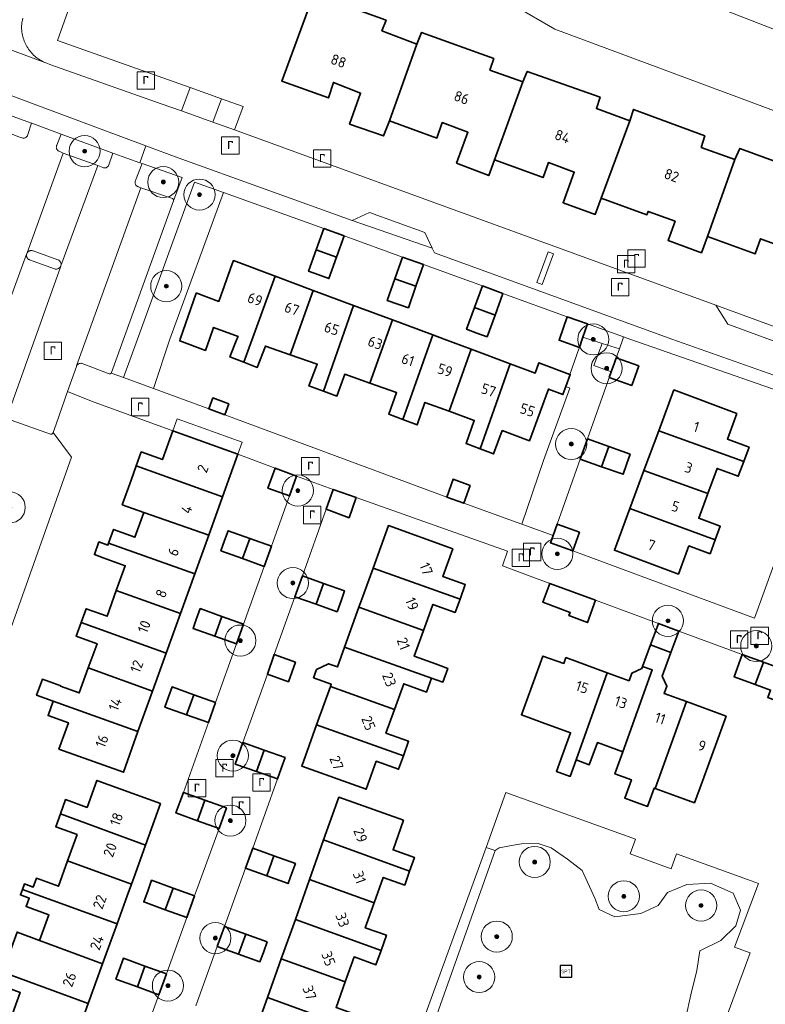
# Model space of a CAD drawing. Extents: x 154222 to 160093, y 456746 to 462495.
# Tile 236 of 256: x 158787 to 158883, y 461165 to 461291. Entities that reach past the tile are written whole.
import ezdxf
from ezdxf.enums import TextEntityAlignment as Align

# ---------------------------------------------------------------- set-up
doc = ezdxf.new("R2010")
doc.units = 0
doc.header["$LTSCALE"] = 0.75
doc.layers.get('0').update_dxf_attribs({"linetype": 'CONTINUOUS'})
for name, color, linetype, lineweight in [('B-XX-GR-BEPLANTING_CULTUUR_BODEMBEDEKKER-GV', 252, 'CONTINUOUS', 18), ('B-XX-GR-BEPLANTING_CULTUUR_BOSPLANTSOEN-GV', 252, 'CONTINUOUS', 18), ('B-XX-GR-BEPLANTING_CULTUUR_HEESTERS-GV', 252, 'CONTINUOUS', 18), ('B-XX-GR-BEPLANTING_CULTUUR_ROOS-GV', 252, 'CONTINUOUS', 18), ('B-XX-GR-BOOM-S', 252, 'CONTINUOUS', 25), ('B-XX-GR-HAAG-GV', 252, 'CONTINUOUS', 13), ('B-XX-IE-MEUBILAIR_WEGMEUBILAIR-S', 252, 'CONTINUOUS', 25), ('B-XX-OG-BEBOUWING-GV', 6, 'CONTINUOUS', 35), ('B-XX-OG-BEBOUWING-T18', 1, 'CONTINUOUS', 18), ('B-XX-OG-TERREIN_CULTUURSCHEIDING-GV', 252, 'CONTINUOUS', 18), ('B-XX-OG-TERREIN_ERF-GV', 252, 'CONTINUOUS', 18), ('B-XX-RI-GWA_RIOOLPUT-S', 252, 'CONTINUOUS', 25), ('B-XX-VH-VERHARDING_BETONSTRAATSTEEN-GV', 252, 'CONTINUOUS', 18), ('B-XX-VH-VERHARDING_STRAATBAKSTEEN-GV', 252, 'CONTINUOUS', 18), ('B-XX-VH-VERHARDING_TEGEL-GV', 252, 'CONTINUOUS', 18)]:
    doc.layers.add(name, color=color, linetype=linetype, lineweight=lineweight)
doc.styles.add('NLCS-ISO', font='NLCS-ISO.ttf')
doc.styles.add('NLCS-ISO-M-T18', font='NLCS-ISO.ttf', dxfattribs={"height": 1.8})

# ---------------------------------------------------------------- blocks, each defined once
blk = doc.blocks.new('SRI-PUT_INSPECTIEPUT_RIOOLPUT-SO')
at = {"color": 0, "linetype": 'ByBlock', "lineweight": 18}
blk.add_lwpolyline([(-1.12, -1.12), (1.12, -1.12), (1.12, 1.12), (-1.12, 1.12)], close=True, dxfattribs=at)
at = {"color": 0, "linetype": 'ByBlock', "lineweight": 18, "style": 'NLCS-ISO'}
blk.add_text('r', height=1.5, dxfattribs=at).set_placement((0, 0.28), align=Align.MIDDLE_CENTER)
blk = doc.blocks.new('SIE-WEG_SPEELTOESTEL-SO')
at = {"flags": 128}
blk.add_lwpolyline([(-0.75, -0.75), (0.75, -0.75), (0.75, 0.75), (-0.75, 0.75)], close=True, dxfattribs=at)
at = {"style": 'NLCS-ISO'}
blk.add_text('SPT', height=0.45, dxfattribs=at).set_placement((0, 0), align=Align.MIDDLE_CENTER)
blk = doc.blocks.new('SGR-BOOM_01-SO')
at = {"linetype": 'ByBlock', "lineweight": 18}
h = blk.add_hatch(color=0, dxfattribs=at)
h.dxf.hatch_style = 1
edge = h.paths.add_edge_path()
edge.add_arc((0, 0), 0.25, 0, 360)
at = {"color": 0, "linetype": 'ByBlock', "lineweight": 18}
for radius in [2, 0.25]:
    blk.add_circle((0, 0), radius, dxfattribs=at)

msp = doc.modelspace()

# ---------------------------------------------------------------- linework, layer by layer
at = {"layer": 'B-XX-GR-BEPLANTING_CULTUUR_BODEMBEDEKKER-GV'}
for points in [[(158839.171, 461263.696), (158832.064, 461266.303), (158829.823, 461265.252), (158840.105, 461261.691)], [(158886.518, 461250.739), (158876.586, 461254.359), (158878.126, 461251.92), (158883.969, 461249.772)]]:
    msp.add_lwpolyline(points, close=True, dxfattribs=at)
at = {"layer": 'B-XX-GR-BEPLANTING_CULTUUR_BOSPLANTSOEN-GV'}
for points in [[(159108.794, 461210.039), (159103.402, 461215.606), (159050.954, 461232.076), (159000, 461252.734), (158920.846, 461283.67), (158861.594, 461306.378), (158856.756, 461309.333), (158851.31, 461314.341), (158828.127, 461344.467), (158792.298, 461383.121), (158782.9, 461399.167), (158776.904, 461390.27), (158826.386, 461335.159), (158837.887, 461320.488), (158848.481, 461306.119), (158851.808, 461303.343), (158857.13, 461300.329), (158895.341, 461285.451), (158935.305, 461270.877), (159000, 461245.034), (159028.24, 461233.668), (159085.216, 461213.418), (159101.217, 461206.793), (159105.167, 461202.959)], [(159085.997, 460912.437), (159086.795, 460938.936), (159088.881, 460953.949), (159093.19, 460968.083), (159094.021, 461000), (159094.967, 461036.293), (159098.32, 461097.672), (159105.509, 461168.318), (159106.996, 461193.392), (159105.167, 461202.959), (159101.217, 461206.793), (159085.216, 461213.418), (159028.24, 461233.668), (159000, 461245.034), (158935.305, 461270.877), (158895.341, 461285.451), (158857.13, 461300.329), (158851.808, 461303.343), (158848.481, 461306.119), (158837.887, 461320.488), (158826.386, 461335.159), (158776.904, 461390.27), (158782.9, 461399.167)], [(158845.504, 461295.885), (158855.879, 461289.861), (158963.055, 461249.999)], [(158781.334, 461200.023), (158793.728, 461234.828), (158791.386, 461238.01), (158791.364, 461237.948), (158791.224, 461237.813), (158791.03, 461237.812), (158785.392, 461239.795)], [(158871.49, 461145.353), (158880.994, 461171.132), (158878.99, 461171.883), (158882.05, 461180.048), (158880.655, 461180.55), (158871.506, 461183.84), (158870.822, 461181.944), (158865.567, 461183.871), (158866.242, 461185.741), (158849.598, 461191.747), (158847.032, 461184.688), (158848.198, 461184.274), (158848.732, 461184.623), (158850.297, 461184.917), (158851.601, 461185.145), (158853.721, 461185.177), (158855.41, 461184.627), (158857.526, 461183.173), (158859.377, 461181.72), (158861.03, 461178.152), (158861.559, 461176.698), (158863.609, 461175.773), (158866.915, 461176.17), (158869.163, 461177.227), (158870.353, 461178.879), (158872.865, 461179.936), (158875.907, 461180.068), (158878.816, 461178.812), (158879.742, 461176.632), (158879.147, 461174.584), (158877.229, 461172.734), (158874.515, 461171.398), (158874.143, 461168.878), (158873.357, 461165.739), (158872.737, 461162.807)]]:
    msp.add_lwpolyline(points, dxfattribs=at)
msp.add_lwpolyline([(158815.809, 461279.916), (158813.032, 461280.902), (158811.908, 461277.904), (158814.714, 461276.911)], close=True, dxfattribs=at)
at = {"layer": 'B-XX-GR-BEPLANTING_CULTUUR_HEESTERS-GV'}
msp.add_lwpolyline([(158787.463, 461291.253), (158787.421, 461291.058), (158787.386, 461290.862), (158787.36, 461290.665), (158787.341, 461290.467), (158787.33, 461290.269), (158787.328, 461290.07), (158787.333, 461289.871), (158787.347, 461289.673), (158787.368, 461289.475), (158787.397, 461289.278), (158787.434, 461289.083), (158787.479, 461288.889), (158787.532, 461288.698), (158787.592, 461288.508), (158787.66, 461288.321), (158787.736, 461288.137), (158787.819, 461287.957), (158787.909, 461287.779), (158788.006, 461287.606), (158788.11, 461287.436), (158788.22, 461287.271), (158788.337, 461287.11), (158788.461, 461286.955), (158788.591, 461286.804), (158788.727, 461286.659), (158788.868, 461286.519), (158789.015, 461286.385), (158789.167, 461286.257), (158789.324, 461286.135), (158789.486, 461286.02), (158789.653, 461285.911), (158789.824, 461285.809), (158789.998, 461285.714), (158790.327, 461285.553), (158790.559, 461285.467), (158790.963, 461285.317), (158805.281, 461280.249), (158807.878, 461279.33), (158808.982, 461282.34), (158791.926, 461288.396), (158793.712, 461293.296)], dxfattribs=at)
for points in [[(158813.296, 461268.834), (158809.558, 461270.165), (158802.219, 461249.999), (158800.438, 461245.071), (158804.261, 461243.67), (158806.396, 461249.999)], [(158864.726, 461250.289), (158860.09, 461251.959), (158859.491, 461250.239), (158861.944, 461249.46), (158864.18, 461248.75), (158864.623, 461249.999)], [(158864.18, 461248.75), (158861.944, 461249.46), (158860.891, 461246.635), (158863.134, 461245.805), (158863.55, 461246.972), (158863.768, 461247.587)], [(158815.675, 461236.762), (158807.308, 461239.774), (158806.75, 461238.227), (158815.117, 461235.215)]]:
    msp.add_lwpolyline(points, close=True, dxfattribs=at)
at = {"layer": 'B-XX-GR-BEPLANTING_CULTUUR_ROOS-GV'}
for points in [[(158788.587, 461277.779), (158783.598, 461279.58), (158782.779, 461277.481), (158782.813, 461277.512), (158782.99, 461277.531), (158786.98, 461276.025), (158787.35, 461275.892), (158787.412, 461275.867), (158787.476, 461275.85), (158787.541, 461275.841), (158787.608, 461275.84), (158787.674, 461275.846), (158787.738, 461275.861), (158787.801, 461275.883), (158787.86, 461275.913), (158787.916, 461275.949), (158787.966, 461275.992), (158788.011, 461276.041), (158788.05, 461276.095), (158788.082, 461276.153), (158788.107, 461276.214), (158788.124, 461276.278), (158788.127, 461276.291)], [(158792.431, 461276.35), (158792.418, 461276.355), (158791.845, 461274.942), (158791.819, 461274.879), (158791.801, 461274.814), (158791.79, 461274.747), (158791.787, 461274.679), (158791.793, 461274.611), (158791.806, 461274.544), (158791.827, 461274.48), (158791.855, 461274.418), (158791.891, 461274.36), (158791.933, 461274.306), (158791.981, 461274.258), (158792.034, 461274.216), (158792.092, 461274.181), (158792.149, 461274.154), (158792.688, 461273.928), (158797.104, 461272.306), (158797.785, 461272.057), (158797.849, 461272.035), (158797.915, 461272.021), (158797.982, 461272.014), (158798.049, 461272.016), (158798.116, 461272.025), (158798.181, 461272.042), (158798.244, 461272.067), (158798.303, 461272.099), (158798.358, 461272.138), (158798.408, 461272.183), (158798.453, 461272.234), (158798.491, 461272.29), (158798.522, 461272.349), (158798.546, 461272.412), (158798.55, 461272.426), (158799.048, 461273.922)], [(158807.96, 461270.768), (158802.816, 461272.561), (158801.969, 461270.385), (158801.944, 461270.323), (158801.926, 461270.258), (158801.916, 461270.191), (158801.914, 461270.124), (158801.92, 461270.056), (158801.934, 461269.991), (158801.956, 461269.927), (158801.985, 461269.866), (158802.021, 461269.809), (158802.064, 461269.757), (158802.112, 461269.71), (158802.166, 461269.67), (158802.224, 461269.635), (158802.286, 461269.609), (158802.314, 461269.599), (158802.662, 461269.457), (158806.733, 461268.062), (158806.865, 461267.945), (158806.873, 461267.769)]]:
    msp.add_lwpolyline(points, close=True, dxfattribs=at)
at = {"layer": 'B-XX-GR-HAAG-GV'}
for points in [[(158839.171, 461263.696), (158832.064, 461266.303), (158829.823, 461265.252), (158840.105, 461261.691)], [(158886.518, 461250.739), (158876.586, 461254.359), (158878.126, 461251.92), (158883.969, 461249.772)]]:
    msp.add_lwpolyline(points, close=True, dxfattribs=at)
at = {"layer": 'B-XX-OG-BEBOUWING-GV'}
for points in [[(158834.198, 461290.987), (158824.905, 461294.37), (158820.766, 461283.169), (158826.761, 461280.998), (158827.418, 461282.998), (158830.915, 461281.636), (158829.501, 461277.635), (158833.848, 461276.12), (158834.605, 461278.07), (158838.139, 461287.921), (158833.643, 461289.637)], [(158848.038, 461286.088), (158838.745, 461289.421), (158838.139, 461287.921), (158834.605, 461278.07), (158840.701, 461275.848), (158841.408, 461277.849), (158844.705, 461276.587), (158843.241, 461272.637), (158847.388, 461271.022), (158848.133, 461273.057), (158851.779, 461283.073), (158847.533, 461284.588)], [(158861.727, 461281.09), (158852.334, 461284.423), (158851.779, 461283.073), (158848.133, 461273.057), (158854.364, 461270.779), (158855.063, 461272.691), (158858.381, 461271.478), (158856.942, 461267.543), (158861.075, 461266.032), (158861.845, 461268.137), (158865.519, 461278.074), (158861.222, 461279.639)], [(158875.167, 461276.142), (158865.974, 461279.525), (158865.519, 461278.074), (158861.845, 461268.137), (158867.708, 461265.994), (158867.862, 461266.417), (158871.329, 461265.149), (158870.43, 461262.689), (158874.734, 461261.116), (158875.492, 461263.191), (158879.009, 461273.076), (158874.712, 461274.642)], [(158889.256, 461270.992), (158879.664, 461274.526), (158879.009, 461273.076), (158875.492, 461263.191), (158881.616, 461260.952), (158882.332, 461262.91), (158885.837, 461261.629), (158884.362, 461257.595), (158888.287, 461256.161), (158889.068, 461258.296), (158892.698, 461268.078), (158888.652, 461269.592)], [(158828.813, 461263.299), (158826.197, 461264.234), (158825.212, 461261.48), (158827.828, 461260.544)], [(158827.828, 461260.544), (158825.212, 461261.48), (158824.228, 461258.726), (158825.536, 461258.258), (158826.844, 461257.791)], [(158838.982, 461259.59), (158836.278, 461260.533), (158835.31, 461257.76), (158838.014, 461256.817)], [(158819.925, 461258.098), (158814.55, 461260.1), (158814.399, 461259.68), (158812.669, 461254.86), (158809.832, 461255.898), (158809.771, 461255.92), (158807.729, 461249.999), (158807.649, 461249.771), (158810.947, 461248.558), (158811.465, 461250), (158812.007, 461251.508), (158815.155, 461250.347), (158815.016, 461250), (158814.101, 461247.727), (158815.913, 461247.029)], [(158824.826, 461256.273), (158819.925, 461258.098), (158815.913, 461247.029), (158817.624, 461246.369), (158818.681, 461249.119), (158821.871, 461248.009)], [(158838.014, 461256.817), (158835.31, 461257.76), (158834.343, 461254.988), (158835.71, 461254.509), (158837.047, 461254.045)], [(158849.207, 461255.888), (158846.568, 461256.852), (158845.548, 461254.06), (158848.187, 461253.095)], [(158830.012, 461254.342), (158824.826, 461256.273), (158821.871, 461248.009), (158825.328, 461246.805), (158824.272, 461244.005), (158826.119, 461243.333)], [(158834.994, 461252.486), (158830.012, 461254.342), (158826.119, 461243.333), (158827.87, 461242.697), (158828.877, 461245.497), (158832.115, 461244.346)], [(158848.187, 461253.095), (158845.548, 461254.06), (158844.528, 461251.268), (158845.847, 461250.786), (158847.167, 461250.304)], [(158840.179, 461250.555), (158834.994, 461252.486), (158832.115, 461244.346), (158835.525, 461243.133), (158834.518, 461240.384), (158836.337, 461239.682)], [(158860.09, 461251.959), (158857.482, 461252.869), (158856.481, 461250), (158856.431, 461249.856), (158859.04, 461248.946), (158859.408, 461250), (158859.491, 461250.239)], [(158841.67, 461250), (158840.179, 461250.555), (158836.337, 461239.682), (158838.167, 461238.976), (158839.173, 461241.876), (158842.304, 461240.735), (158845.117, 461248.716)], [(158850.143, 461246.844), (158845.117, 461248.716), (158842.304, 461240.735), (158845.522, 461239.562), (158844.464, 461236.613), (158846.284, 461235.916)], [(158857.808, 461245.483), (158853.836, 461246.963), (158853.355, 461245.648), (158850.143, 461246.844), (158846.284, 461235.916), (158848.013, 461235.255), (158849.12, 461238.255), (158852.619, 461236.947), (158855.046, 461243.577), (158856.92, 461242.879), (158857.307, 461243.938), (158857.865, 461245.462)], [(158866.658, 461246.559), (158863.768, 461247.587), (158863.55, 461246.972), (158863.134, 461245.805), (158862.882, 461245.096), (158865.772, 461244.068)], [(158879.296, 461240.468), (158871.185, 461243.478), (158869.237, 461238.23), (158880.167, 461234.285), (158880.848, 461236.12), (158878.066, 461237.153)], [(158813.978, 461241.691), (158811.914, 461242.451), (158811.403, 461241.042), (158813.468, 461240.284)], [(158815.117, 461235.215), (158806.75, 461238.227), (158805.418, 461234.526), (158802.704, 461235.503), (158802.064, 461233.726), (158813.139, 461229.719)], [(158880.167, 461234.285), (158869.237, 461238.23), (158867.336, 461233.108), (158875.546, 461230.152), (158876.748, 461233.39), (158879.461, 461232.383)], [(158862.816, 461236.206), (158860.068, 461237.183), (158859.144, 461234.589), (158861.892, 461233.611)], [(158865.565, 461235.228), (158862.816, 461236.206), (158861.892, 461233.611), (158864.643, 461232.633), (158865.099, 461233.914)], [(158813.139, 461229.719), (158802.064, 461233.726), (158801.401, 461231.884), (158800.271, 461228.713), (158803.026, 461227.722), (158811.38, 461224.83)], [(158822.681, 461232.405), (158819.918, 461233.432), (158818.998, 461230.853), (158821.77, 461229.863)], [(158875.546, 461230.152), (158867.336, 461233.108), (158865.523, 461228.224), (158876.498, 461224.231), (158877.139, 461225.958), (158874.371, 461226.985)], [(158844.98, 461231.211), (158842.806, 461231.991), (158841.985, 461229.704), (158844.159, 461228.924)], [(158830.343, 461229.642), (158827.378, 461230.689), (158826.479, 461228.162), (158829.417, 461227.043)], [(158811.38, 461224.83), (158803.026, 461227.722), (158801.886, 461224.554), (158799.142, 461225.542), (158798.507, 461223.778), (158809.578, 461219.824)], [(158876.498, 461224.231), (158865.523, 461228.224), (158863.538, 461222.875), (158871.771, 461219.819), (158873.115, 461223.441), (158875.831, 461222.433)], [(158816.657, 461224.377), (158813.864, 461225.377), (158813.41, 461224.111), (158812.943, 461222.802), (158815.735, 461221.803)], [(158842.747, 461223.076), (158834.481, 461226.052), (158832.511, 461220.581), (158843.687, 461216.596), (158844.358, 461218.462), (158841.461, 461219.505)], [(158859.064, 461225.207), (158856.172, 461226.237), (158855.647, 461224.76), (158855.321, 461223.844), (158858.2, 461222.781)], [(158798.507, 461223.778), (158798.42, 461223.536), (158797.269, 461223.95), (158796.68, 461222.315), (158797.831, 461221.901), (158800.642, 461220.89), (158799.499, 461217.714), (158807.745, 461214.732), (158809.578, 461219.824)], [(158819.448, 461223.379), (158816.657, 461224.377), (158815.735, 461221.803), (158818.526, 461220.805)], [(158843.687, 461216.596), (158832.511, 461220.581), (158831.204, 461216.951), (158830.697, 461215.542), (158838.99, 461212.545), (158839.497, 461213.954), (158840.205, 461215.92), (158843.072, 461214.888)], [(158826.13, 461218.614), (158823.423, 461219.578), (158822.465, 461216.893), (158825.174, 461215.928)], [(158807.745, 461214.732), (158799.499, 461217.714), (158798.305, 461214.397), (158795.621, 461215.363), (158794.975, 461213.568), (158805.917, 461209.652)], [(158828.843, 461217.648), (158826.13, 461218.614), (158825.174, 461215.928), (158827.886, 461214.963), (158828.391, 461216.375)], [(158861.127, 461216.442), (158855.231, 461218.618), (158854.344, 461216.183), (158857.84, 461214.891), (158857.684, 461214.469), (158860.073, 461213.586)], [(158813.079, 461214.38), (158810.286, 461215.38), (158809.788, 461213.993), (158809.374, 461212.833), (158812.167, 461211.834)], [(158830.697, 461215.542), (158828.851, 461210.414), (158840.022, 461206.449), (158841.484, 461205.923), (158842.119, 461207.687), (158840.657, 461208.213), (158837.8, 461209.241), (158838.99, 461212.545)], [(158815.869, 461213.383), (158813.079, 461214.38), (158812.167, 461211.834), (158814.957, 461210.836)], [(158805.917, 461209.652), (158794.975, 461213.568), (158794.346, 461211.82), (158797.021, 461210.857), (158795.9, 461207.741), (158804.164, 461204.783)], [(158871.825, 461212.488), (158869.199, 461213.46), (158868.183, 461210.707), (158870.81, 461209.738)], [(158891.513, 461210.43), (158886.327, 461212.324), (158884.657, 461207.752), (158882.695, 461208.475), (158881.641, 461205.621), (158883.613, 461204.892), (158883.262, 461203.932), (158886.492, 461202.752), (158885.46, 461199.929), (158887.435, 461199.208)], [(158840.022, 461206.449), (158828.851, 461210.414), (158827.937, 461207.874), (158826.761, 461208.297), (158825.236, 461207.527), (158824.865, 461206.481), (158827.14, 461205.662), (158827.029, 461205.352), (158835.261, 461202.418), (158836.445, 461205.709), (158839.376, 461204.654)], [(158868.183, 461210.707), (158867.167, 461207.954), (158868.407, 461207.495), (158864.612, 461196.968), (158863.596, 461194.148), (158865.714, 461193.375), (158864.857, 461191.027), (158866.046, 461190.593), (158867.798, 461189.953), (158868.655, 461192.302), (158868.787, 461192.254), (158872.793, 461203.421), (158869.931, 461204.465), (158870.284, 461205.422), (158869.692, 461206.706), (158870.81, 461209.738)], [(158822.524, 461208.493), (158819.816, 461209.457), (158818.92, 461206.948), (158821.63, 461205.983)], [(158857.026, 461208.299), (158854.339, 461209.279), (158851.581, 461201.721), (158854.268, 461200.74), (158857.898, 461199.415), (158856.857, 461196.562), (158856.088, 461194.455), (158857.87, 461193.806), (158858.62, 461195.919), (158862.608, 461207.137), (158857.308, 461209.071)], [(158882.695, 461208.475), (158879.975, 461209.478), (158878.922, 461206.626), (158881.641, 461205.621)], [(158795.9, 461207.741), (158794.745, 461204.53), (158792.339, 461205.396), (158792.356, 461205.443), (158789.995, 461206.293), (158789.256, 461204.24), (158791.392, 461203.47), (158802.289, 461199.571), (158804.164, 461204.783)], [(158868.407, 461207.495), (158867.167, 461207.954), (158867.058, 461207.66), (158865.774, 461207.068), (158865.421, 461206.111), (158862.608, 461207.137), (158858.62, 461195.919), (158860.305, 461195.304), (158861.347, 461198.159), (158864.612, 461196.968)], [(158809.473, 461204.308), (158806.68, 461205.308), (158806.227, 461204.045), (158805.752, 461202.716), (158808.545, 461201.717)], [(158835.261, 461202.418), (158827.029, 461205.352), (158825.254, 461200.422), (158836.409, 461196.447), (158837.086, 461198.329), (158834.167, 461199.38)], [(158812.263, 461203.311), (158809.473, 461204.308), (158808.545, 461201.717), (158811.334, 461200.719)], [(158802.289, 461199.571), (158791.392, 461203.47), (158790.731, 461201.633), (158793.337, 461200.695), (158792.123, 461197.321), (158800.406, 461194.34)], [(158877.895, 461201.559), (158872.793, 461203.421), (158868.787, 461192.254), (158870.679, 461191.563), (158873.83, 461190.415), (158874.852, 461193.217)], [(158836.409, 461196.447), (158825.254, 461200.422), (158823.352, 461195.138), (158831.632, 461192.157), (158832.924, 461195.748), (158835.786, 461194.718)], [(158818.496, 461197.186), (158815.784, 461198.151), (158814.789, 461195.362), (158817.512, 461194.427)], [(158821.207, 461196.22), (158818.496, 461197.186), (158817.512, 461194.427), (158820.235, 461193.493), (158820.714, 461194.834)], [(158805.2, 461190.319), (158797.001, 461193.287), (158795.75, 461189.833), (158792.983, 461190.834), (158792.324, 461189.015), (158803.271, 461184.989)], [(158810.894, 461190.748), (158808.121, 461191.732), (158807.678, 461190.51), (158807.171, 461189.107), (158809.938, 461188.107)], [(158836.44, 461188.172), (158828.119, 461191.138), (158826.159, 461185.638), (158837.204, 461181.618), (158837.835, 461183.389), (158835.085, 461184.369)], [(158813.667, 461189.763), (158810.894, 461190.748), (158809.938, 461188.107), (158812.705, 461187.107)], [(158803.271, 461184.989), (158792.324, 461189.015), (158791.714, 461187.33), (158794.465, 461186.334), (158793.236, 461182.938), (158801.451, 461179.962), (158801.911, 461181.232)], [(158819.771, 461183.605), (158817.035, 461184.59), (158816.102, 461181.999), (158818.839, 461181.014)], [(158837.204, 461181.618), (158826.159, 461185.638), (158824.343, 461180.544), (158832.659, 461177.58), (158833.818, 461180.831), (158836.573, 461179.849)], [(158822.519, 461182.617), (158819.771, 461183.605), (158818.839, 461181.014), (158821.586, 461180.027), (158822.066, 461181.356)], [(158801.451, 461179.962), (158793.236, 461182.938), (158792.062, 461179.695), (158789.228, 461180.721), (158788.814, 461179.578), (158787.686, 461179.986), (158787.432, 461179.282), (158799.61, 461174.876), (158800.902, 461178.446)], [(158806.807, 461179.459), (158804.041, 461180.461), (158803.58, 461179.191), (158803.033, 461177.675), (158805.8, 461176.674)], [(158832.659, 461177.58), (158824.343, 461180.544), (158822.522, 461175.435), (158833.531, 461171.436), (158834.229, 461173.392), (158831.512, 461174.361)], [(158799.61, 461174.876), (158787.432, 461179.282), (158787.177, 461178.577), (158788.304, 461178.169), (158787.909, 461177.075), (158790.81, 461176.025), (158789.615, 461172.724), (158797.74, 461169.711)], [(158809.574, 461178.459), (158806.807, 461179.459), (158805.8, 461176.674), (158808.564, 461175.673)], [(158816.145, 461173.525), (158813.406, 461174.511), (158812.482, 461171.95), (158815.223, 461170.964)], [(158833.531, 461171.436), (158822.522, 461175.435), (158820.711, 461170.355), (158828.921, 461167.393), (158830.069, 461170.614), (158832.881, 461169.612)], [(158789.615, 461172.724), (158786.74, 461173.791), (158785.56, 461170.478), (158784.905, 461168.67), (158795.899, 461164.624), (158797.74, 461169.711)], [(158818.889, 461172.538), (158816.145, 461173.525), (158815.223, 461170.964), (158817.969, 461169.977), (158818.406, 461171.187)], [(158803.177, 461169.431), (158800.411, 461170.433), (158799.863, 461168.923), (158799.441, 461167.753), (158802.208, 461166.752)], [(158805.942, 461168.431), (158803.177, 461169.431), (158802.208, 461166.752), (158804.971, 461165.752)], [(158828.921, 461167.393), (158820.711, 461170.355), (158818.943, 461165.396), (158829.914, 461161.43), (158830.522, 461163.136), (158827.755, 461164.122)], [(158795.899, 461164.624), (158784.905, 461168.67), (158784.318, 461167.047), (158787.147, 461166.023), (158785.766, 461162.21), (158787.204, 461161.689), (158793.101, 461159.554), (158793.952, 461159.247)], [(158829.914, 461161.43), (158818.943, 461165.396), (158817.116, 461160.271), (158828.108, 461156.278), (158829.278, 461159.647)]]:
    msp.add_lwpolyline(points, close=True, dxfattribs=at)
at = {"layer": 'B-XX-OG-TERREIN_CULTUURSCHEIDING-GV'}
msp.add_lwpolyline([(158848.198, 461184.274), (158847.032, 461184.688), (158834.237, 461149.489), (158835.67, 461149.026), (158836.704, 461151.935)], close=True, dxfattribs=at)
msp.add_lwpolyline([(158872.737, 461162.807), (158873.357, 461165.739), (158874.143, 461168.878), (158874.515, 461171.398), (158877.229, 461172.734), (158879.147, 461174.584), (158879.742, 461176.632), (158878.816, 461178.812), (158875.907, 461180.068), (158872.865, 461179.936), (158870.353, 461178.879), (158869.163, 461177.227), (158866.915, 461176.17), (158863.609, 461175.773), (158861.559, 461176.698), (158861.03, 461178.152), (158859.377, 461181.72), (158857.526, 461183.173), (158855.41, 461184.627), (158853.721, 461185.177), (158851.601, 461185.145), (158850.297, 461184.917), (158848.732, 461184.623), (158848.198, 461184.274), (158836.704, 461151.935)], dxfattribs=at)
at = {"layer": 'B-XX-OG-TERREIN_ERF-GV'}
for points in [[(158963.055, 461249.999), (158855.879, 461289.861), (158845.504, 461295.885)], [(158885.837, 461261.629), (158882.332, 461262.91), (158881.616, 461260.952), (158875.492, 461263.191), (158874.734, 461261.116), (158870.43, 461262.689), (158871.329, 461265.149), (158867.862, 461266.417), (158867.708, 461265.994), (158861.845, 461268.137), (158861.075, 461266.032), (158856.942, 461267.543), (158858.381, 461271.478), (158855.063, 461272.691), (158854.364, 461270.779), (158848.133, 461273.057), (158847.388, 461271.022), (158843.241, 461272.637), (158844.705, 461276.587), (158841.408, 461277.849), (158840.701, 461275.848), (158834.605, 461278.07), (158833.848, 461276.12), (158829.501, 461277.635), (158830.915, 461281.636), (158827.418, 461282.998), (158826.761, 461280.998), (158820.766, 461283.169), (158824.905, 461294.37), (158834.198, 461290.987), (158833.643, 461289.637), (158838.139, 461287.921), (158838.745, 461289.421), (158848.038, 461286.088), (158847.533, 461284.588), (158851.779, 461283.073), (158852.334, 461284.423), (158861.727, 461281.09), (158861.222, 461279.639), (158865.519, 461278.074), (158865.974, 461279.525), (158875.167, 461276.142), (158874.712, 461274.642), (158879.009, 461273.076), (158879.664, 461274.526), (158889.256, 461270.992)], [(158793.712, 461293.296), (158791.926, 461288.396), (158808.982, 461282.34), (158813.032, 461280.902), (158815.809, 461279.916), (158814.714, 461276.911), (158876.586, 461254.359), (158886.518, 461250.739)], [(158802.528, 461158.998), (158804.971, 461165.752), (158802.208, 461166.752), (158799.441, 461167.753), (158799.863, 461168.923), (158800.411, 461170.433), (158803.177, 461169.431), (158805.942, 461168.431), (158808.564, 461175.673), (158805.8, 461176.674), (158803.033, 461177.675), (158803.58, 461179.191), (158804.041, 461180.461), (158806.807, 461179.459), (158809.574, 461178.459), (158812.705, 461187.107), (158809.938, 461188.107), (158807.171, 461189.107), (158807.678, 461190.51), (158808.121, 461191.732), (158811.334, 461200.719), (158808.545, 461201.717), (158805.752, 461202.716), (158806.227, 461204.045), (158806.68, 461205.308), (158809.473, 461204.308), (158812.263, 461203.311), (158814.957, 461210.836), (158812.167, 461211.834), (158809.374, 461212.833), (158809.788, 461213.993), (158810.286, 461215.38), (158813.079, 461214.38), (158815.869, 461213.383), (158818.526, 461220.805), (158815.735, 461221.803), (158812.943, 461222.802), (158813.41, 461224.111), (158813.864, 461225.377), (158816.657, 461224.377), (158819.448, 461223.379), (158821.77, 461229.863), (158818.998, 461230.853), (158819.918, 461233.432), (158815.117, 461235.215), (158813.139, 461229.719), (158811.38, 461224.83), (158809.578, 461219.824), (158807.745, 461214.732), (158805.917, 461209.652), (158804.164, 461204.783), (158802.289, 461199.571), (158800.406, 461194.34), (158792.123, 461197.321), (158793.337, 461200.695), (158790.731, 461201.633), (158791.392, 461203.47), (158789.256, 461204.24), (158789.995, 461206.293), (158792.356, 461205.443), (158792.339, 461205.396), (158794.745, 461204.53), (158795.9, 461207.741), (158797.021, 461210.857), (158794.346, 461211.82), (158794.975, 461213.568), (158795.621, 461215.363), (158798.305, 461214.397), (158799.499, 461217.714), (158800.642, 461220.89), (158797.831, 461221.901), (158796.68, 461222.315), (158797.269, 461223.95), (158798.42, 461223.536), (158798.507, 461223.778), (158799.142, 461225.542), (158801.886, 461224.554), (158803.026, 461227.722), (158800.271, 461228.713), (158801.401, 461231.884), (158802.064, 461233.726), (158802.704, 461235.503), (158805.418, 461234.526), (158806.75, 461238.227), (158796.3, 461242.045), (158793.235, 461243.274), (158791.754, 461239.059), (158791.386, 461238.01), (158793.728, 461234.828), (158781.334, 461200.023)], [(158883.613, 461204.892), (158881.641, 461205.621), (158878.922, 461206.626), (158879.975, 461209.478), (158871.825, 461212.488), (158870.81, 461209.738), (158869.692, 461206.706), (158870.284, 461205.422), (158869.931, 461204.465), (158872.793, 461203.421), (158877.895, 461201.559), (158874.852, 461193.217), (158873.83, 461190.415), (158870.679, 461191.563), (158868.787, 461192.254), (158868.655, 461192.302), (158867.798, 461189.953), (158866.046, 461190.593), (158864.857, 461191.027), (158865.714, 461193.375), (158863.596, 461194.148), (158864.612, 461196.968), (158861.347, 461198.159), (158860.305, 461195.304), (158858.62, 461195.919), (158857.87, 461193.806), (158856.088, 461194.455), (158856.857, 461196.562), (158857.898, 461199.415), (158854.268, 461200.74), (158851.581, 461201.721), (158854.339, 461209.279), (158857.026, 461208.299), (158857.308, 461209.071), (158862.608, 461207.137), (158865.421, 461206.111), (158865.774, 461207.068), (158867.058, 461207.66), (158867.167, 461207.954), (158868.183, 461210.707), (158869.199, 461213.46), (158861.127, 461216.442), (158860.073, 461213.586), (158857.684, 461214.469), (158857.84, 461214.891), (158854.344, 461216.183), (158855.231, 461218.618), (158849.156, 461220.863), (158849.813, 461222.762), (158830.343, 461229.642), (158829.417, 461227.043), (158826.479, 461228.162), (158823.423, 461219.578), (158826.13, 461218.614), (158828.843, 461217.648), (158828.391, 461216.375), (158827.886, 461214.963), (158825.174, 461215.928), (158822.465, 461216.893), (158819.816, 461209.457), (158822.524, 461208.493), (158821.63, 461205.983), (158818.92, 461206.948), (158815.784, 461198.151), (158818.496, 461197.186), (158821.207, 461196.22), (158820.714, 461194.834), (158820.235, 461193.493), (158817.035, 461184.59), (158819.771, 461183.605), (158822.519, 461182.617), (158822.066, 461181.356), (158821.586, 461180.027), (158818.839, 461181.014), (158816.102, 461181.999), (158813.406, 461174.511), (158816.145, 461173.525), (158818.889, 461172.538), (158818.406, 461171.187), (158817.969, 461169.977), (158815.223, 461170.964), (158812.482, 461171.95), (158809.742, 461164.341)], [(158786.74, 461173.791), (158789.615, 461172.724), (158790.81, 461176.025), (158787.909, 461177.075), (158788.304, 461178.169), (158787.177, 461178.577), (158787.432, 461179.282), (158787.686, 461179.986), (158788.814, 461179.578), (158789.228, 461180.721), (158792.062, 461179.695), (158793.236, 461182.938), (158794.465, 461186.334), (158791.714, 461187.33), (158792.324, 461189.015), (158792.983, 461190.834), (158795.75, 461189.833), (158797.001, 461193.287), (158805.2, 461190.319), (158803.271, 461184.989), (158801.911, 461181.232), (158801.451, 461179.962), (158800.902, 461178.446), (158799.61, 461174.876), (158797.74, 461169.711), (158795.899, 461164.624), (158793.952, 461159.247)], [(158817.116, 461160.271), (158818.943, 461165.396), (158820.711, 461170.355), (158822.522, 461175.435), (158824.343, 461180.544), (158826.159, 461185.638), (158828.119, 461191.138), (158836.44, 461188.172), (158835.085, 461184.369), (158837.835, 461183.389), (158837.204, 461181.618), (158836.573, 461179.849), (158833.818, 461180.831), (158832.659, 461177.58), (158831.512, 461174.361), (158834.229, 461173.392), (158833.531, 461171.436), (158832.881, 461169.612), (158830.069, 461170.614), (158828.921, 461167.393), (158827.755, 461164.122)], [(158834.237, 461149.489), (158847.032, 461184.688), (158849.598, 461191.747), (158866.242, 461185.741), (158865.567, 461183.871), (158870.822, 461181.944), (158871.506, 461183.84), (158880.655, 461180.55), (158882.05, 461180.048), (158878.99, 461171.883), (158880.994, 461171.132), (158871.49, 461145.353)], [(158785.766, 461162.21), (158787.147, 461166.023), (158784.318, 461167.047)]]:
    msp.add_lwpolyline(points, dxfattribs=at)
for points in [[(158826.197, 461264.234), (158813.296, 461268.834), (158806.396, 461249.999), (158804.261, 461243.67), (158811.403, 461241.042), (158811.914, 461242.451), (158813.978, 461241.691), (158813.468, 461240.284), (158841.985, 461229.704), (158842.806, 461231.991), (158844.98, 461231.211), (158844.159, 461228.924), (158851.027, 461226.46), (158851.615, 461226.244), (158854.406, 461234.391), (158857.801, 461243.711), (158857.307, 461243.938), (158856.92, 461242.879), (158855.046, 461243.577), (158852.619, 461236.947), (158849.12, 461238.255), (158848.013, 461235.255), (158846.284, 461235.916), (158844.464, 461236.613), (158845.522, 461239.562), (158842.304, 461240.735), (158839.173, 461241.876), (158838.167, 461238.976), (158836.337, 461239.682), (158834.518, 461240.384), (158835.525, 461243.133), (158832.115, 461244.346), (158828.877, 461245.497), (158827.87, 461242.697), (158826.119, 461243.333), (158824.272, 461244.005), (158825.328, 461246.805), (158821.871, 461248.009), (158818.681, 461249.119), (158817.624, 461246.369), (158815.913, 461247.029), (158814.101, 461247.727), (158815.016, 461250), (158815.155, 461250.347), (158812.007, 461251.508), (158811.465, 461250), (158810.947, 461248.558), (158807.649, 461249.771), (158807.729, 461249.999), (158809.771, 461255.92), (158809.832, 461255.898), (158812.669, 461254.86), (158814.399, 461259.68), (158814.55, 461260.1), (158819.925, 461258.098), (158824.826, 461256.273), (158830.012, 461254.342), (158834.994, 461252.486), (158840.179, 461250.555), (158841.67, 461250), (158845.117, 461248.716), (158850.143, 461246.844), (158853.355, 461245.648), (158853.836, 461246.963), (158857.808, 461245.483), (158858.929, 461248.629), (158859.04, 461248.946), (158856.431, 461249.856), (158856.481, 461250), (158857.482, 461252.869), (158849.207, 461255.888), (158848.187, 461253.095), (158847.167, 461250.304), (158845.847, 461250.786), (158844.528, 461251.268), (158845.548, 461254.06), (158846.568, 461256.852), (158838.982, 461259.59), (158838.014, 461256.817), (158837.047, 461254.045), (158835.71, 461254.509), (158834.343, 461254.988), (158835.31, 461257.76), (158836.278, 461260.533), (158828.813, 461263.299), (158827.828, 461260.544), (158826.844, 461257.791), (158825.536, 461258.258), (158824.228, 461258.726), (158825.212, 461261.48)], [(158865.536, 461249.999), (158864.726, 461250.289), (158864.623, 461249.999), (158864.18, 461248.75), (158863.768, 461247.587), (158866.658, 461246.559), (158865.772, 461244.068), (158862.882, 461245.096), (158862.69, 461244.556), (158860.068, 461237.183), (158862.816, 461236.206), (158865.565, 461235.228), (158865.099, 461233.914), (158864.643, 461232.633), (158861.892, 461233.611), (158859.144, 461234.589), (158856.172, 461226.237), (158859.064, 461225.207), (158858.2, 461222.781), (158881.551, 461214.154), (158886.531, 461227.864), (158891.291, 461240.966), (158889.532, 461241.638)], [(158869.237, 461238.23), (158871.185, 461243.478), (158879.296, 461240.468), (158878.066, 461237.153), (158880.848, 461236.12), (158880.167, 461234.285), (158879.461, 461232.383), (158876.748, 461233.39), (158875.546, 461230.152), (158874.371, 461226.985), (158877.139, 461225.958), (158876.498, 461224.231), (158875.831, 461222.433), (158873.115, 461223.441), (158871.771, 461219.819), (158863.538, 461222.875), (158865.523, 461228.224), (158867.336, 461233.108)], [(158840.022, 461206.449), (158839.376, 461204.654), (158836.445, 461205.709), (158835.261, 461202.418), (158834.167, 461199.38), (158837.086, 461198.329), (158836.409, 461196.447), (158835.786, 461194.718), (158832.924, 461195.748), (158831.632, 461192.157), (158823.352, 461195.138), (158825.254, 461200.422), (158827.029, 461205.352), (158827.14, 461205.662), (158824.865, 461206.481), (158825.236, 461207.527), (158826.761, 461208.297), (158827.937, 461207.874), (158828.851, 461210.414), (158830.697, 461215.542), (158831.204, 461216.951), (158832.511, 461220.581), (158834.481, 461226.052), (158842.747, 461223.076), (158841.461, 461219.505), (158844.358, 461218.462), (158843.687, 461216.596), (158843.072, 461214.888), (158840.205, 461215.92), (158839.497, 461213.954), (158838.99, 461212.545), (158837.8, 461209.241), (158840.657, 461208.213), (158842.119, 461207.687), (158841.484, 461205.923)]]:
    msp.add_lwpolyline(points, close=True, dxfattribs=at)
at = {"layer": 'B-XX-VH-VERHARDING_BETONSTRAATSTEEN-GV'}
for points in [[(158883.969, 461249.772), (158878.126, 461251.92), (158876.586, 461254.359), (158814.714, 461276.911), (158811.908, 461277.904), (158807.878, 461279.33), (158805.281, 461280.249), (158790.963, 461285.317), (158790.559, 461285.467), (158790.327, 461285.553), (158776.653, 461290.598), (158776.526, 461290.645), (158755.35, 461298.459)], [(158753.145, 461293.334), (158780.988, 461283.146), (158803.315, 461274.84), (158807.437, 461273.307), (158829.823, 461265.252), (158832.064, 461266.303), (158839.171, 461263.696), (158840.105, 461261.691), (158840.387, 461261.086), (158870.94, 461249.999), (158891.32, 461242.809)], [(158776.653, 461290.598), (158790.327, 461285.553), (158789.998, 461285.714), (158789.824, 461285.809), (158789.653, 461285.911), (158789.486, 461286.02), (158789.324, 461286.135), (158789.167, 461286.257), (158789.015, 461286.385), (158788.868, 461286.519), (158788.727, 461286.659), (158788.591, 461286.804), (158788.461, 461286.955), (158788.337, 461287.11), (158788.22, 461287.271), (158788.11, 461287.436), (158788.006, 461287.606), (158787.909, 461287.779), (158787.819, 461287.957), (158787.736, 461288.137), (158787.66, 461288.321), (158787.592, 461288.508), (158787.532, 461288.698), (158787.479, 461288.889), (158787.434, 461289.083), (158787.397, 461289.278), (158787.368, 461289.475), (158787.347, 461289.673), (158787.333, 461289.871), (158787.328, 461290.07), (158787.33, 461290.269), (158787.341, 461290.467), (158787.36, 461290.665), (158787.386, 461290.862), (158787.421, 461291.058), (158787.463, 461291.253)], [(158886.531, 461227.864), (158881.551, 461214.154), (158858.2, 461222.781), (158855.321, 461223.844), (158855.647, 461224.76), (158851.615, 461226.244), (158851.027, 461226.46), (158844.159, 461228.924), (158841.985, 461229.704), (158813.468, 461240.284), (158811.403, 461241.042), (158804.261, 461243.67), (158800.438, 461245.071), (158798.844, 461245.643), (158798.723, 461245.556), (158798.574, 461245.555), (158795.129, 461246.875), (158795.061, 461246.892), (158794.991, 461246.901), (158794.921, 461246.902), (158794.852, 461246.896), (158794.783, 461246.881), (158794.716, 461246.859), (158794.653, 461246.829), (158794.593, 461246.792), (158794.538, 461246.748), (158794.488, 461246.699), (158794.401, 461246.59), (158794.362, 461246.482), (158793.235, 461243.274), (158796.3, 461242.045), (158806.75, 461238.227), (158807.308, 461239.774), (158815.675, 461236.762), (158815.117, 461235.215), (158819.918, 461233.432), (158822.681, 461232.405), (158827.378, 461230.689), (158830.343, 461229.642), (158849.813, 461222.762), (158849.156, 461220.863), (158855.231, 461218.618), (158861.127, 461216.442), (158869.199, 461213.46), (158871.825, 461212.488), (158879.975, 461209.478), (158882.695, 461208.475), (158884.657, 461207.752)], [(158809.742, 461164.341), (158812.482, 461171.95), (158813.406, 461174.511), (158816.102, 461181.999), (158817.035, 461184.59), (158820.235, 461193.493), (158817.512, 461194.427), (158814.789, 461195.362), (158815.784, 461198.151), (158818.92, 461206.948), (158819.816, 461209.457), (158822.465, 461216.893), (158823.423, 461219.578), (158826.479, 461228.162), (158827.378, 461230.689), (158822.681, 461232.405), (158821.77, 461229.863), (158819.448, 461223.379), (158818.526, 461220.805), (158815.869, 461213.383), (158814.957, 461210.836), (158812.263, 461203.311), (158811.334, 461200.719), (158808.121, 461191.732), (158810.894, 461190.748), (158813.667, 461189.763), (158812.705, 461187.107), (158809.574, 461178.459), (158808.564, 461175.673), (158805.942, 461168.431), (158804.971, 461165.752), (158802.528, 461158.998)]]:
    msp.add_lwpolyline(points, dxfattribs=at)
for points in [[(158813.032, 461280.902), (158808.982, 461282.34), (158807.878, 461279.33), (158811.908, 461277.904)], [(158788.616, 461261.391), (158788.547, 461261.394), (158788.478, 461261.389), (158788.41, 461261.376), (158788.344, 461261.356), (158788.281, 461261.328), (158788.222, 461261.292), (158788.167, 461261.251), (158788.117, 461261.203), (158788.073, 461261.149), (158788.036, 461261.091), (158788.005, 461261.029), (158787.987, 461260.98), (158787.966, 461260.914), (158787.952, 461260.847), (158787.946, 461260.778), (158787.949, 461260.709), (158787.959, 461260.64), (158787.977, 461260.574), (158788.003, 461260.51), (158788.036, 461260.449), (158788.075, 461260.392), (158788.121, 461260.341), (158788.173, 461260.295), (158788.229, 461260.255), (158788.29, 461260.222), (158788.347, 461260.199), (158791.56, 461259.036), (158791.632, 461259.02), (158791.705, 461259.011), (158791.778, 461259.011), (158791.851, 461259.019), (158791.923, 461259.034), (158791.992, 461259.057), (158792.059, 461259.088), (158792.122, 461259.126), (158792.18, 461259.17), (158792.234, 461259.22), (158792.281, 461259.277), (158792.322, 461259.337), (158792.358, 461259.402), (158792.365, 461259.421), (158792.384, 461259.488), (158792.394, 461259.558), (158792.397, 461259.627), (158792.392, 461259.697), (158792.379, 461259.766), (158792.358, 461259.832), (158792.33, 461259.896), (158792.294, 461259.957), (158792.252, 461260.013), (158792.204, 461260.063), (158792.15, 461260.108), (158792.092, 461260.146), (158792.03, 461260.178), (158791.986, 461260.195), (158788.814, 461261.335), (158788.75, 461261.361), (158788.684, 461261.38)], [(158853.574, 461257.273), (158855.021, 461261.221), (158855.702, 461260.976), (158854.247, 461257.019)], [(158855.702, 461260.976), (158855.021, 461261.221), (158853.574, 461257.273), (158854.247, 461257.019)], [(158861.944, 461249.46), (158859.491, 461250.239), (158859.408, 461250), (158859.04, 461248.946), (158858.929, 461248.629), (158857.808, 461245.483), (158857.865, 461245.462), (158857.307, 461243.938), (158857.801, 461243.711), (158854.406, 461234.391), (158851.615, 461226.244), (158855.647, 461224.76), (158856.172, 461226.237), (158859.144, 461234.589), (158860.068, 461237.183), (158862.69, 461244.556), (158862.882, 461245.096), (158863.134, 461245.805), (158860.891, 461246.635)]]:
    msp.add_lwpolyline(points, close=True, dxfattribs=at)
at = {"layer": 'B-XX-VH-VERHARDING_STRAATBAKSTEEN-GV'}
for points in [[(158780.846, 461241.459), (158787.966, 461260.914), (158787.987, 461260.98), (158788.005, 461261.029), (158788.036, 461261.091), (158792.688, 461273.928), (158792.149, 461274.154), (158792.092, 461274.181), (158792.034, 461274.216), (158791.981, 461274.258), (158791.933, 461274.306), (158791.891, 461274.36), (158791.855, 461274.418), (158791.827, 461274.48), (158791.806, 461274.544), (158791.793, 461274.611), (158791.787, 461274.679), (158791.79, 461274.747), (158791.801, 461274.814), (158791.819, 461274.879), (158791.845, 461274.942), (158792.418, 461276.355), (158788.634, 461277.762), (158788.587, 461277.779), (158788.127, 461276.291), (158788.124, 461276.278), (158788.107, 461276.214), (158788.082, 461276.153), (158788.05, 461276.095), (158788.011, 461276.041), (158787.966, 461275.992), (158787.916, 461275.949), (158787.86, 461275.913), (158787.801, 461275.883), (158787.738, 461275.861), (158787.674, 461275.846), (158787.608, 461275.84), (158787.541, 461275.841), (158787.476, 461275.85), (158787.412, 461275.867), (158787.35, 461275.892), (158786.98, 461276.025)], [(158785.392, 461239.795), (158792.358, 461259.402), (158792.322, 461259.337), (158792.281, 461259.277), (158792.234, 461259.22), (158792.18, 461259.17), (158792.122, 461259.126), (158792.059, 461259.088), (158791.992, 461259.057), (158791.923, 461259.034), (158791.851, 461259.019), (158791.778, 461259.011), (158791.705, 461259.011), (158791.632, 461259.02), (158791.56, 461259.036), (158788.347, 461260.199), (158788.29, 461260.222), (158788.229, 461260.255), (158788.173, 461260.295), (158788.121, 461260.341), (158788.075, 461260.392), (158788.036, 461260.449), (158788.003, 461260.51), (158787.977, 461260.574), (158787.959, 461260.64), (158787.949, 461260.709), (158787.946, 461260.778), (158787.952, 461260.847), (158787.966, 461260.914), (158780.846, 461241.459)]]:
    msp.add_lwpolyline(points, dxfattribs=at)
for points in [[(158799.175, 461273.875), (158799.048, 461273.922), (158798.55, 461272.426), (158798.546, 461272.412), (158798.522, 461272.349), (158798.491, 461272.29), (158798.453, 461272.234), (158798.408, 461272.183), (158798.358, 461272.138), (158798.303, 461272.099), (158798.244, 461272.067), (158798.181, 461272.042), (158798.116, 461272.025), (158798.049, 461272.016), (158797.982, 461272.014), (158797.915, 461272.021), (158797.849, 461272.035), (158797.785, 461272.057), (158797.104, 461272.306), (158792.365, 461259.421), (158792.358, 461259.402), (158785.392, 461239.795), (158791.03, 461237.812), (158791.224, 461237.813), (158791.364, 461237.948), (158791.386, 461238.01), (158791.754, 461239.059), (158793.235, 461243.274), (158794.362, 461246.482), (158794.401, 461246.59), (158802.662, 461269.457), (158802.314, 461269.599), (158802.286, 461269.609), (158802.224, 461269.635), (158802.166, 461269.67), (158802.112, 461269.71), (158802.064, 461269.757), (158802.021, 461269.809), (158801.985, 461269.866), (158801.956, 461269.927), (158801.934, 461269.991), (158801.92, 461270.056), (158801.914, 461270.124), (158801.916, 461270.191), (158801.926, 461270.258), (158801.944, 461270.323), (158801.969, 461270.385), (158802.816, 461272.561), (158802.523, 461272.663)], [(158797.104, 461272.306), (158792.688, 461273.928), (158788.036, 461261.091), (158788.073, 461261.149), (158788.117, 461261.203), (158788.167, 461261.251), (158788.222, 461261.292), (158788.281, 461261.328), (158788.344, 461261.356), (158788.41, 461261.376), (158788.478, 461261.389), (158788.547, 461261.394), (158788.616, 461261.391), (158788.684, 461261.38), (158788.75, 461261.361), (158788.814, 461261.335), (158791.986, 461260.195), (158792.03, 461260.178), (158792.092, 461260.146), (158792.15, 461260.108), (158792.204, 461260.063), (158792.252, 461260.013), (158792.294, 461259.957), (158792.33, 461259.896), (158792.358, 461259.832), (158792.379, 461259.766), (158792.392, 461259.697), (158792.397, 461259.627), (158792.394, 461259.558), (158792.384, 461259.488), (158792.365, 461259.421)], [(158806.733, 461268.062), (158802.662, 461269.457), (158794.401, 461246.59), (158794.488, 461246.699), (158794.538, 461246.748), (158794.593, 461246.792), (158794.653, 461246.829), (158794.716, 461246.859), (158794.783, 461246.881), (158794.852, 461246.896), (158794.921, 461246.902), (158794.991, 461246.901), (158795.061, 461246.892), (158795.129, 461246.875), (158798.574, 461245.555), (158798.723, 461245.556), (158798.844, 461245.643), (158798.866, 461245.678), (158798.882, 461245.717), (158806.873, 461267.769), (158806.865, 461267.945)]]:
    msp.add_lwpolyline(points, close=True, dxfattribs=at)
at = {"layer": 'B-XX-VH-VERHARDING_TEGEL-GV'}
msp.add_lwpolyline([(158753.145, 461293.334), (158748.491, 461295.037), (158747.591, 461292.574), (158752.258, 461290.89), (158778.434, 461281.443), (158778.534, 461281.407), (158783.409, 461279.648), (158783.598, 461279.58), (158788.587, 461277.779), (158788.634, 461277.762), (158792.418, 461276.355), (158792.431, 461276.35), (158799.048, 461273.922), (158799.175, 461273.875), (158802.523, 461272.663), (158803.315, 461274.84), (158780.988, 461283.146)], close=True, dxfattribs=at)
msp.add_lwpolyline([(158891.32, 461242.809), (158870.94, 461249.999), (158840.387, 461261.086), (158840.105, 461261.691), (158829.823, 461265.252), (158807.437, 461273.307), (158803.315, 461274.84), (158802.523, 461272.663), (158802.816, 461272.561), (158807.96, 461270.768), (158806.873, 461267.769), (158798.882, 461245.717), (158798.866, 461245.678), (158798.844, 461245.643), (158800.438, 461245.071), (158802.219, 461249.999), (158809.558, 461270.165), (158813.296, 461268.834), (158826.197, 461264.234), (158828.813, 461263.299), (158836.278, 461260.533), (158838.982, 461259.59), (158846.568, 461256.852), (158849.207, 461255.888), (158857.482, 461252.869), (158860.09, 461251.959), (158864.726, 461250.289), (158865.536, 461249.999), (158889.532, 461241.638)], dxfattribs=at)

# ---------------------------------------------------------------- block references
at = {"layer": 'B-XX-GR-BOOM-S'}
for p in [(158795.428, 461274.17), (158805.541, 461270.191), (158810.191, 461268.576), (158805.919, 461256.815), (158860.817, 461249.975), (158862.533, 461246.256), (158857.984, 461236.521), (158822.843, 461230.547), (158785.799, 461228.389), (158856.205, 461222.409), (158822.2, 461218.657), (158870.414, 461213.806), (158815.452, 461211.266), (158881.771, 461210.561), (158814.488, 461196.484), (158814.166, 461188.129), (158853.289, 461182.814), (158864.752, 461178.402), (158874.686, 461177.219), (158812.238, 461173.025), (158848.414, 461173.217), (158846.15, 461168.018), (158806.133, 461166.919)]:
    msp.add_blockref('SGR-BOOM_01-SO', p, dxfattribs=at)
at = {"layer": 'B-XX-IE-MEUBILAIR_WEGMEUBILAIR-S'}
msp.add_blockref('SIE-WEG_SPEELTOESTEL-SO', (158857.305, 461168.735), dxfattribs=at)
at = {"layer": 'B-XX-RI-GWA_RIOOLPUT-S'}
for p in [(158803.282, 461283.255), (158814.158, 461274.905), (158825.977, 461273.219), (158865.045, 461259.634), (158866.382, 461260.381), (158864.269, 461256.679), (158791.347, 461248.498), (158802.571, 461241.282), (158824.445, 461233.676), (158824.69, 461227.41), (158852.976, 461222.654), (158851.52, 461221.895), (158879.565, 461211.391), (158882.218, 461211.89), (158813.414, 461194.859), (158809.871, 461192.307), (158818.179, 461193.032), (158815.53, 461190.028)]:
    msp.add_blockref('SRI-PUT_INSPECTIEPUT_RIOOLPUT-SO', p, dxfattribs=at)

# ---------------------------------------------------------------- texts
at = {"layer": 'B-XX-OG-BEBOUWING-T18', "style": 'NLCS-ISO-M-T18'}
for s, rotation, p in [('88', 339.7, (158828.068, 461285.754)), ('86', 339.7, (158843.889, 461281.05)), ('84', 339.7, (158856.858, 461276.05)), ('82', 339.7, (158870.892, 461271.05)), ('69', 341.3, (158817.34, 461255.126)), ('67', 341.3, (158822.077, 461253.91)), ('65', 341.3, (158827.2, 461251.357)), ('63', 341.3, (158832.789, 461249.533)), ('61', 341.3, (158836.994, 461247.344)), ('59', 341.3, (158841.767, 461246.007)), ('57', 341.3, (158847.357, 461243.454)), ('55', 341.3, (158852.359, 461240.9)), ('1', 342.3, (158874.067, 461238.725)), ('3', 342.3, (158873.09, 461233.483)), ('2', 68.6, (158810.62, 461233.362)), ('5', 342.3, (158871.389, 461228.498)), ('4', 68.6, (158808.539, 461228.134)), ('7', 342.3, (158868.305, 461223.533)), ('6', 68.6, (158806.838, 461222.662)), ('17', 291.2, (158839.338, 461220.474)), ('8', 68.6, (158805.276, 461217.312)), ('19', 291.2, (158837.515, 461215.975)), ('10', 68.6, (158803.087, 461213.057)), ('21', 291.2, (158836.421, 461210.868)), ('12', 68.6, (158802.13, 461207.95)), ('23', 291.2, (158834.596, 461206.248)), ('15', 341.5, (158859.391, 461205.275)), ('14', 68.6, (158799.351, 461203.087)), ('13', 341.5, (158864.372, 461203.33)), ('25', 291.2, (158831.924, 461200.655)), ('11', 341.5, (158869.427, 461201.263)), ('16', 68.6, (158797.648, 461198.345)), ('9', 341.5, (158874.792, 461197.737)), ('27', 291.2, (158827.825, 461195.552)), ('18', 69.8, (158799.526, 461188.311)), ('29', 290, (158830.894, 461186.247)), ('20', 69.8, (158798.702, 461184.362)), ('31', 290, (158830.768, 461180.836)), ('22', 69.8, (158797.365, 461177.675)), ('33', 290, (158828.579, 461175.365)), ('24', 69.8, (158796.999, 461172.447)), ('35', 290, (158826.773, 461170.38)), ('26', 69.8, (158793.473, 461167.705)), ('37', 290, (158824.343, 461166.003))]:
    msp.add_text(s, height=1.35, rotation=rotation, dxfattribs=at).set_placement(p, align=Align.MIDDLE_CENTER)

doc.saveas('drawing.dxf')
